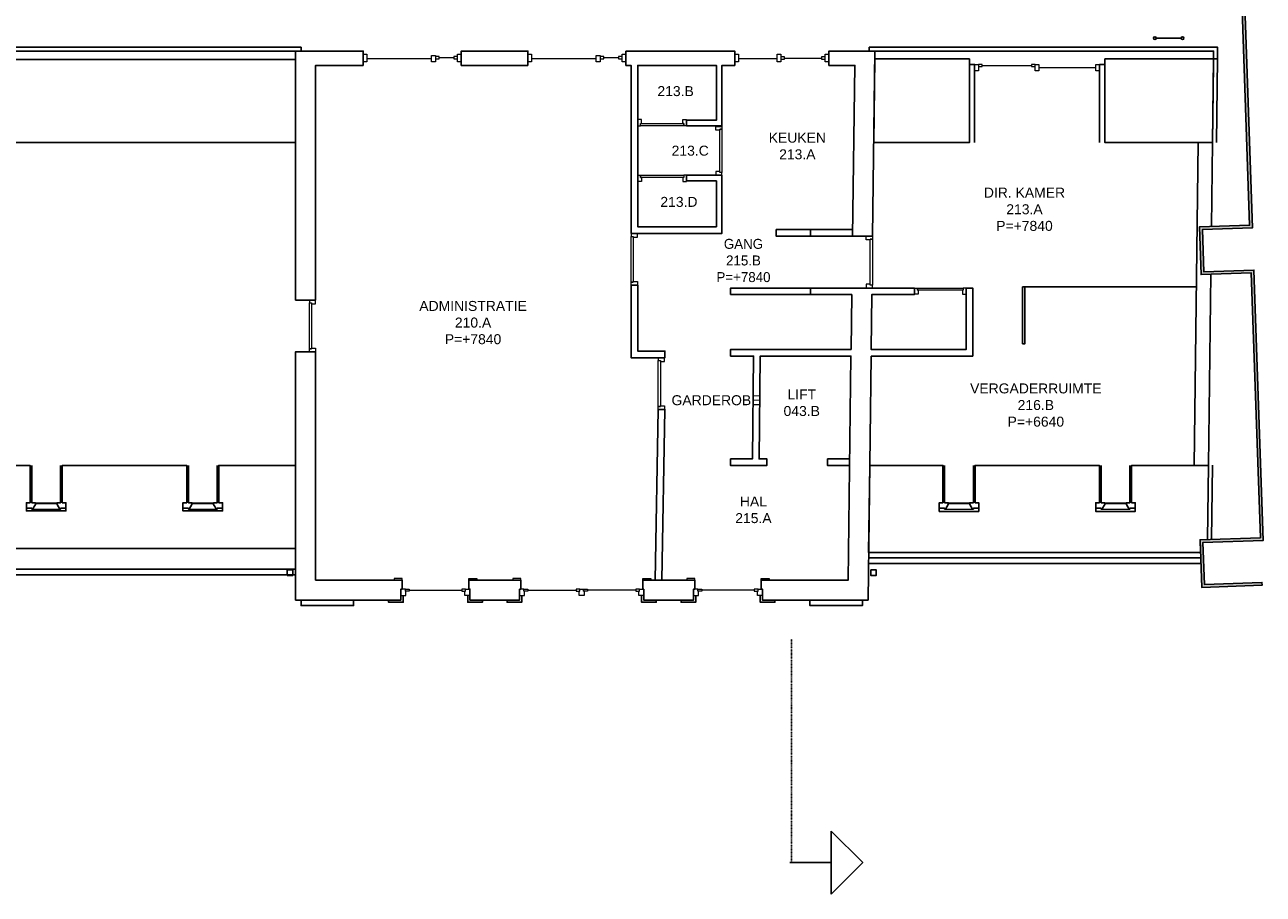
# Model space of a CAD drawing. Extents: x 14681 to 201383, y 146879 to 560554.
# Tile 11 of 15: x 133996 to 156367, y 499092 to 514791. Entities that reach past the tile are written whole.
import ezdxf

# ---------------------------------------------------------------- set-up
doc = ezdxf.new("R2010")
doc.units = 0
doc.header["$MEASUREMENT"] = 0
doc.linetypes.add('DASHDOT', pattern=[25.4, 12.7, -6.35, 0, -6.35])
doc.layers.add('0.09', color=7, linetype='CONTINUOUS', lineweight=9)
doc.layers.add('BESTAANDE KOZIJNEN', color=5, linetype='CONTINUOUS', lineweight=13)
for name, color, linetype in [('0.18', 1, 'CONTINUOUS'), ('0.25', 2, 'CONTINUOUS'), ('doorsnede pijlen', 3, 'CONTINUOUS')]:
    doc.layers.add(name, color=color, linetype=linetype)
doc.layers.add('OMTREKLIJN', color=122, linetype='CONTINUOUS', plot=False)

# ---------------------------------------------------------------- blocks, each defined once
blk = doc.blocks.new('67114_dm800_R')
at = {"layer": 'BESTAANDE KOZIJNEN'}
for points in [[(0, 934), (0, 882), (-40, 882), (-40, 867), (-114, 867), (-114, 934)], [(-40, 882), (0, 882), (0, 52), (-40, 52)], [(0, 0), (0, 52), (-40, 52), (-40, 67), (-114, 67), (-114, 0)]]:
    blk.add_lwpolyline(points, close=True, dxfattribs=at)
blk = doc.blocks.new('67114_dm800_L')
at = {"layer": 'BESTAANDE KOZIJNEN'}
for points in [[(0, 934), (0, 882), (-40, 882), (-40, 867), (-114, 867), (-114, 934)], [(-40, 882), (0, 882), (0, 52), (-40, 52)], [(0, 0), (0, 52), (-40, 52), (-40, 67), (-114, 67), (-114, 0)]]:
    blk.add_lwpolyline(points, close=True, dxfattribs=at)
blk = doc.blocks.new('67114_dm750_R')
at = {"layer": 'BESTAANDE KOZIJNEN'}
for points in [[(0, 884), (0, 832), (-40, 832), (-40, 817), (-114, 817), (-114, 884)], [(-40, 832), (0, 832), (0, 52), (-40, 52)], [(0, 0), (0, 52), (-40, 52), (-40, 67), (-114, 67), (-114, 0)]]:
    blk.add_lwpolyline(points, close=True, dxfattribs=at)
blk = doc.blocks.new('67114_dm750_L')
at = {"layer": 'BESTAANDE KOZIJNEN'}
for points in [[(0, 884), (0, 832), (-40, 832), (-40, 817), (-114, 817), (-114, 884)], [(-40, 832), (0, 832), (0, 52), (-40, 52)], [(0, 0), (0, 52), (-40, 52), (-40, 67), (-114, 67), (-114, 0)]]:
    blk.add_lwpolyline(points, close=True, dxfattribs=at)

msp = doc.modelspace()

# ---------------------------------------------------------------- hatches: boundary and pattern name
at = {"layer": '0.25'}
msp.add_hatch(color=256, dxfattribs=at).paths.add_polyline_path([(156345, 504671), (155256, 504633), (155227, 505493), (156315, 505530), (156150, 510312), (155245, 510280), (155215, 511140), (156120, 511171), (155955, 515953), (155050, 515921), (155020, 516781), (155925, 516812), (155760, 521594), (154791, 521560), (154761, 522420), (155730, 522453), (155566, 527212), (154597, 527179), (154568, 528022), (155537, 528056), (155374, 532777), (154404, 532744), (154375, 533594), (155344, 533628), (155178, 538445), (154209, 538411), (154180, 539241), (155149, 539274), (154985, 544037), (154240, 544011), (154211, 544841), (154956, 544866), (154836, 548354), (136306, 547579), (136306, 554055), (123276, 554055), (123276, 558264), (123326, 558264), (123326, 554105), (136356, 554105), (136356, 547631), (154884, 548406), (155008, 544818), (154263, 544792), (154288, 544063), (155033, 544089), (155201, 539226), (154232, 539193), (154257, 538463), (155226, 538496), (155396, 533579), (154427, 533546), (154453, 532795), (155422, 532829), (155589, 528008), (154619, 527974), (154645, 527231), (155614, 527264), (155782, 522405), (154813, 522372), (154839, 521612), (155808, 521645), (155977, 516764), (155072, 516733), (155098, 515973), (156003, 516004), (156172, 511123), (155267, 511092), (155293, 510332), (156198, 510363), (156367, 505482), (155278, 505444), (155305, 504685), (156343, 504721)])

# ---------------------------------------------------------------- linework, layer by layer
at = {"layer": '0.09'}
for points in [[(149532, 508808), (149532, 508804)], [(134138, 506045), (134628, 506045)], [(136966, 506045), (137456, 506045)], [(150626, 506045), (151116, 506045)], [(153454, 506045), (153944, 506045)]]:
    msp.add_lwpolyline(points, dxfattribs=at)
at = {"layer": '0.18'}
for points in [[(154435, 514551), (154885, 514551)], [(148190, 510972), (147570, 510972), (147570, 511092), (148190, 511092)], [(152021, 510057), (155157, 510057)], [(152021, 510057), (152021, 509032), (152061, 509032), (152061, 510057)]]:
    msp.add_lwpolyline(points, dxfattribs=at)
msp.add_lwpolyline([(146746, 509918), (148190, 509918), (148190, 510038), (146746, 510038)], close=True, dxfattribs=at)
for centre in [(154410, 514551), (154910, 514551)]:
    msp.add_circle(centre, 25, dxfattribs=at)
at = {"layer": '0.25'}
for points in [[(124126, 516555), (124126, 514316), (138886, 514316), (138986, 514316), (138986, 514386), (124226, 514386), (124226, 516555)], [(123706, 516183), (123706, 514316), (123276, 514316), (123276, 511057), (123116, 511057), (123116, 508117), (123276, 508117), (123276, 504859), (126534, 504859), (126534, 504699), (129474, 504699), (129474, 504859), (132746, 504859), (132746, 504959), (138886, 504959)], [(156003, 516004), (156172, 511123), (155267, 511092), (155293, 510332), (156198, 510363), (156367, 505482), (155278, 505444), (155305, 504685), (156343, 504721), (156345, 504671), (155256, 504633), (155227, 505493), (156315, 505530), (156150, 510312), (155245, 510280), (155215, 511140), (156120, 511171), (155955, 515953)], [(148520, 514056), (148520, 514056), (148520, 514056), (148990, 514056), (148949, 510972), (149309, 510972), (149350, 514316), (148520, 514316), (148520, 514056), (148520, 514056)], [(155469, 514175), (155471, 514316), (149350, 514316), (149250, 514316), (149250, 514386), (155541, 514386), (155539, 514175)], [(123426, 510922), (123426, 514166), (138886, 514166)], [(151059, 514075), (151059, 514175), (149348, 514175)], [(153507, 514075), (153507, 514175), (155469, 514175), (155469, 514175)], [(155450, 512663), (155469, 514175), (155539, 514175), (155520, 512663)], [(151059, 512663), (151059, 514075), (151154, 514075), (151154, 512663)], [(153412, 512663), (153412, 514075), (153507, 514075), (153507, 512663)], [(155450, 512663), (155468, 514075)], [(155190, 512663), (155118, 506836)], [(155450, 512663), (155432, 511147)], [(148949, 510972), (148190, 510972), (148190, 511092), (148949, 511092)], [(144947, 510089), (144947, 508779), (145559, 508779), (145559, 508899), (145067, 508899), (145067, 510089), (144947, 510089)], [(155421, 510286), (155378, 506836)], [(148898, 506952), (148498, 506951), (148498, 506831), (148898, 506832)], [(134093, 506836), (134093, 506160), (134025, 506160), (134025, 506060), (134123, 506060), (134123, 506045), (134138, 506045), (134188, 506130), (134188, 506130), (134188, 506160), (134123, 506160), (134123, 506836)], [(134673, 506836), (134673, 506160), (134740, 506160), (134740, 506060), (134643, 506060), (134643, 506045), (134628, 506045), (134578, 506130), (134578, 506130), (134578, 506160), (134643, 506160), (134643, 506836)], [(136921, 506836), (136921, 506160), (136853, 506160), (136853, 506060), (136951, 506060), (136951, 506045), (136966, 506045), (137016, 506130), (137016, 506130), (137016, 506160), (136951, 506160), (136951, 506836)], [(137501, 506836), (137501, 506160), (137568, 506160), (137568, 506060), (137471, 506060), (137471, 506045), (137456, 506045), (137406, 506130), (137406, 506130), (137406, 506160), (137471, 506160), (137471, 506836)], [(150581, 506836), (150581, 506160), (150513, 506160), (150513, 506060), (150611, 506060), (150611, 506045), (150626, 506045), (150676, 506130), (150676, 506130), (150676, 506160), (150611, 506160), (150611, 506836)], [(151161, 506836), (151161, 506160), (151228, 506160), (151228, 506060), (151131, 506060), (151131, 506045), (151116, 506045), (151066, 506130), (151066, 506130), (151066, 506160), (151131, 506160), (151131, 506836)], [(153409, 506836), (153409, 506160), (153341, 506160), (153341, 506060), (153439, 506060), (153439, 506045), (153454, 506045), (153504, 506130), (153504, 506130), (153504, 506160), (153439, 506160), (153439, 506836)], [(153989, 506836), (153989, 506160), (154056, 506160), (154056, 506060), (153959, 506060), (153959, 506045), (153944, 506045), (153894, 506130), (153894, 506130), (153894, 506160), (153959, 506160), (153959, 506836)], [(155378, 506839), (155362, 505497)], [(155448, 506838), (155432, 505496)], [(129339, 505009), (132596, 505009), (132596, 505333), (138886, 505333)], [(149237, 505168), (155239, 505168)], [(149238, 505261), (155235, 505261)], [(149236, 505062), (155239, 505062)], [(132846, 504859), (138886, 504859)], [(140831, 504483), (140831, 504483), (140831, 504363), (140566, 504363), (140566, 504403)], [(141996, 504483), (141996, 504483), (141996, 504363), (142261, 504363), (142261, 504403)], [(142973, 504483), (142973, 504483), (142973, 504363), (142708, 504363), (142708, 504403)], [(145138, 504483), (145138, 504483), (145138, 504363), (145403, 504363), (145403, 504403)], [(146116, 504483), (146116, 504483), (146116, 504363), (145851, 504363), (145851, 504403)], [(147281, 504483), (147281, 504483), (147281, 504363), (147546, 504363), (147546, 504403)]]:
    msp.add_lwpolyline(points, dxfattribs=at)
for points in [[(140109, 514056), (140109, 514316), (138886, 514316), (138886, 509820), (139250, 509820), (139250, 514056), (140109, 514056)], [(143084, 514056), (141879, 514056), (141879, 514316), (143084, 514316)], [(144854, 514316), (144854, 514056), (144947, 514056), (144947, 511023), (146590, 511023), (146590, 512073), (145951, 512073), (145951, 511973), (146490, 511973), (146490, 511143), (145067, 511143), (145067, 514056), (146490, 514056), (146490, 513066), (145951, 513066), (145951, 512966), (146590, 512966), (146590, 514056), (146820, 514056), (146820, 514316)], [(149282, 508808), (151121, 508808), (151121, 510038), (151001, 510038), (151001, 508928), (149284, 508928), (149296, 509918), (150067, 509918), (150067, 510038), (148190, 510038), (148190, 509918), (148935, 509918), (148922, 508928), (147230, 508928), (147230, 508928), (147230, 508928), (146746, 508928), (146746, 508808), (147162, 508808), (147140, 506953), (146744, 506953), (146744, 506833), (147138, 506833), (147398, 506832), (147400, 506952), (147260, 506953), (147282, 508808), (148920, 508808), (148872, 504763), (147299, 504763), (147299, 504603), (147321, 504603), (147321, 504403), (147321, 504403), (147321, 504403), (149228, 504403), (149228, 504403), (149228, 504403)], [(140814, 504763), (139250, 504763), (139250, 508886), (138886, 508886), (138886, 504403), (140791, 504403), (140791, 504403), (140791, 504403), (140791, 504603), (140814, 504603)], [(145439, 507845), (145559, 507845), (145503, 504763), (145383, 504763)], [(138836, 504949), (138736, 504949), (138736, 504849), (138836, 504849)], [(149276, 504949), (149376, 504949), (149376, 504849), (149276, 504849)], [(142933, 504603), (142954, 504603), (142954, 504763), (142014, 504763), (142014, 504603), (142036, 504603), (142036, 504403), (142036, 504403), (142036, 504403), (142933, 504403), (142933, 504493)], [(145178, 504603), (145158, 504603), (145158, 504763), (146099, 504763), (146099, 504603), (146076, 504603), (146076, 504403), (146076, 504403), (146076, 504403), (145178, 504403), (145178, 504493)], [(138986, 504403), (139936, 504403), (139936, 504303), (138986, 504303)], [(149128, 504403), (148178, 504403), (148178, 504303), (149128, 504303)]]:
    msp.add_lwpolyline(points, close=True, dxfattribs=at)
at = {"layer": 'BESTAANDE KOZIJNEN'}
for points in [[(140109, 514261), (140176, 514261), (140176, 514122), (140109, 514122)], [(141345, 514236), (141412, 514236), (141412, 514122), (141345, 514122)], [(141412, 514179), (141479, 514179), (141479, 514219), (141412, 514219)], [(141745, 514179), (141812, 514179), (141812, 514219), (141745, 514219)], [(141812, 514261), (141879, 514261), (141879, 514122), (141812, 514122)], [(143084, 514261), (143151, 514261), (143151, 514122), (143084, 514122)], [(144320, 514236), (144387, 514236), (144387, 514122), (144320, 514122)], [(144387, 514179), (144454, 514179), (144454, 514219), (144387, 514219)], [(144720, 514179), (144787, 514179), (144787, 514219), (144720, 514219)], [(144787, 514261), (144854, 514261), (144854, 514122), (144787, 514122)], [(146820, 514261), (146887, 514261), (146887, 514122), (146820, 514122)], [(147586, 514261), (147653, 514261), (147653, 514122), (147586, 514122)], [(147653, 514171), (147720, 514171), (147720, 514211), (147653, 514211)], [(148386, 514171), (148453, 514171), (148453, 514211), (148386, 514211)], [(148453, 514261), (148520, 514261), (148520, 514122), (148453, 514122)], [(151154, 514075), (151221, 514075), (151221, 513961), (151154, 513961)], [(151221, 514035), (151288, 514035), (151288, 514075), (151221, 514075)], [(152182, 514035), (152249, 514035), (152249, 514075), (152182, 514075)], [(152249, 514075), (152316, 514075), (152316, 513961), (152249, 513961)], [(153345, 514075), (153412, 514075), (153412, 513961), (153345, 513961)], [(140814, 504763), (140814, 504793), (140669, 504793), (140669, 504763)], [(142014, 504763), (142014, 504793), (142159, 504793), (142159, 504763)], [(142954, 504763), (142954, 504793), (142809, 504793), (142809, 504763)], [(145158, 504763), (145158, 504793), (145303, 504793), (145303, 504763)], [(146099, 504763), (146099, 504793), (145954, 504793), (145954, 504763)], [(147299, 504763), (147299, 504793), (147444, 504793), (147444, 504763)], [(140871, 504603), (140938, 504603), (140938, 504563), (140871, 504563)], [(141956, 504603), (141889, 504603), (141889, 504563), (141956, 504563)], [(143013, 504603), (143080, 504603), (143080, 504563), (143013, 504563)], [(144021, 504603), (143954, 504603), (143954, 504563), (144021, 504563)], [(144021, 504603), (144091, 504603), (144091, 504563), (144101, 504563), (144101, 504483), (144011, 504483), (144011, 504563), (144021, 504563)], [(144091, 504603), (144158, 504603), (144158, 504563), (144091, 504563)], [(145098, 504603), (145031, 504603), (145031, 504563), (145098, 504563)], [(146156, 504603), (146223, 504603), (146223, 504563), (146156, 504563)], [(147241, 504603), (147174, 504603), (147174, 504563), (147241, 504563)]]:
    msp.add_lwpolyline(points, close=True, dxfattribs=at)
for points in [[(141345, 514179), (140176, 514179)], [(141479, 514199), (141745, 514199)], [(144320, 514179), (143151, 514179)], [(144454, 514199), (144720, 514199)], [(147586, 514179), (146887, 514179)], [(147720, 514191), (148386, 514191)], [(151288, 514055), (152182, 514055)], [(152316, 514018), (153345, 514018)], [(134188, 506160), (134578, 506160)], [(134188, 506150), (134578, 506150)], [(137016, 506160), (137406, 506160)], [(137016, 506150), (137406, 506150)], [(150676, 506160), (151066, 506160)], [(150676, 506150), (151066, 506150)], [(153504, 506160), (153894, 506160)], [(153504, 506150), (153894, 506150)], [(140791, 504483), (140881, 504483), (140881, 504563), (140871, 504563), (140871, 504603), (140791, 504603), (140791, 504483)], [(140938, 504583), (141889, 504583)], [(142036, 504483), (141946, 504483), (141946, 504563), (141956, 504563), (141956, 504603), (142036, 504603), (142036, 504483)], [(142933, 504483), (143023, 504483), (143023, 504563), (143013, 504563), (143013, 504603), (142933, 504603), (142933, 504483)], [(143080, 504583), (143954, 504583)], [(145031, 504583), (144158, 504583)], [(145178, 504483), (145088, 504483), (145088, 504563), (145098, 504563), (145098, 504603), (145178, 504603), (145178, 504483)], [(146076, 504483), (146166, 504483), (146166, 504563), (146156, 504563), (146156, 504603), (146076, 504603), (146076, 504483)], [(147174, 504583), (146223, 504583)], [(147321, 504483), (147231, 504483), (147231, 504563), (147241, 504563), (147241, 504603), (147321, 504603), (147321, 504483)]]:
    msp.add_lwpolyline(points, dxfattribs=at)
at = {"layer": 'doorsnede pijlen', "linetype": 'DASHDOT'}
msp.add_lwpolyline([(147847, 499662), (147847, 503696)], dxfattribs=at)
at = {"layer": 'doorsnede pijlen', "linetype": 'Continuous', "ltscale": 0.2}
for points in [[(148564, 500231), (148564, 499092)], [(148564, 500231), (149134, 499662), (148564, 499092)], [(148564, 499662), (147816, 499662)]]:
    msp.add_lwpolyline(points, dxfattribs=at)
at = {"layer": 'OMTREKLIJN'}
for points in [[(127504, 512663), (127504, 512799), (128504, 512799), (128504, 512663), (138886, 512663), (138886, 514166), (123468, 514166), (124971, 512663), (127504, 512663)], [(131093, 506836), (134093, 506836), (134093, 506160), (134025, 506160), (134025, 506013), (134740, 506013), (134740, 506160), (134673, 506160), (134673, 506836), (136921, 506836), (136921, 506160), (136853, 506160), (136853, 506013), (137568, 506013), (137568, 506160), (137501, 506160), (137501, 506836), (138886, 506836), (138886, 505333), (132596, 505333), (131093, 506836)]]:
    msp.add_lwpolyline(points, dxfattribs=at)
for points in [[(149348, 514175), (151059, 514175), (151059, 512663), (149330, 512663)], [(153507, 514175), (155469, 514175), (155450, 512663), (153507, 512663)], [(149258, 506836), (150581, 506836), (150581, 506160), (150513, 506160), (150513, 506003), (151228, 506003), (151228, 506160), (151161, 506160), (151161, 506836), (153409, 506836), (153409, 506160), (153341, 506160), (153341, 506003), (154056, 506003), (154056, 506160), (153989, 506160), (153989, 506836), (155378, 506836), (155362, 505497), (155227, 505493), (155235, 505261), (149238, 505261)]]:
    msp.add_lwpolyline(points, close=True, dxfattribs=at)

# ---------------------------------------------------------------- block references
at = {"layer": 'BESTAANDE KOZIJNEN'}
for name, p, rotation in [('67114_dm750_L', (145067, 512966), 270), ('67114_dm750_R', (145951, 512073), 90), ('67114_dm800_R', (144947, 511023), 180), ('67114_dm800_R', (151001, 510038), 90), ('67114_dm800_R', (139136, 509820), 180), ('67114_dm800_L', (145439, 508779), 180)]:
    msp.add_blockref(name, p, dxfattribs=dict(at, rotation=rotation))
for name, p in [('67114_dm750_R', (146590, 512073)), ('67114_dm800_L', (149309, 510038))]:
    msp.add_blockref(name, p, dxfattribs=at)

# ---------------------------------------------------------------- texts
at = {"layer": '0.09', "char_height": 180, "width": 3040.82, "attachment_point": 5}
for s, insert in [('{\\fArial|b0|i0|c0|p34;213.B}', (145752, 513592)), ('{\\fArial|b0|i0|c0|p34;KEUKEN\\P213.A}', (147951, 512601)), ('{\\fArial|b0|i0|c0|p34;213.C}', (146016, 512517)), ('{\\fArial|b0|i0|c0|p34;213.D}', (145812, 511592)), ('{\\fArial|b0|i0|c0|p34;DIR. KAMER\\P213.A\\PP=+7840}', (152054, 511459)), ('GANG\\P215.B\\PP=+7840', (146978, 510534)), ('{\\fArial|b0|i0|c0|p34;ADMINISTRATIE\\P210.A\\PP=+7840}', (142093, 509413)), ('{\\fArial|b0|i0|c0|p34;VERGADERRUIMTE\\P216.B\\PP=+6640}', (152259, 507924)), ('{\\fArial|b0|i0|c0|p34;GARDEROBE}', (146482, 508011)), ('{\\fArial|b0|i0|c0|p34;LIFT\\P043.B}', (148031, 507966)), ('{\\fArial|b0|i0|c0|p34;HAL\\P215.A}', (147158, 506032))]:
    msp.add_mtext(s, dxfattribs=dict(at, insert=insert))

doc.saveas('drawing.dxf')
